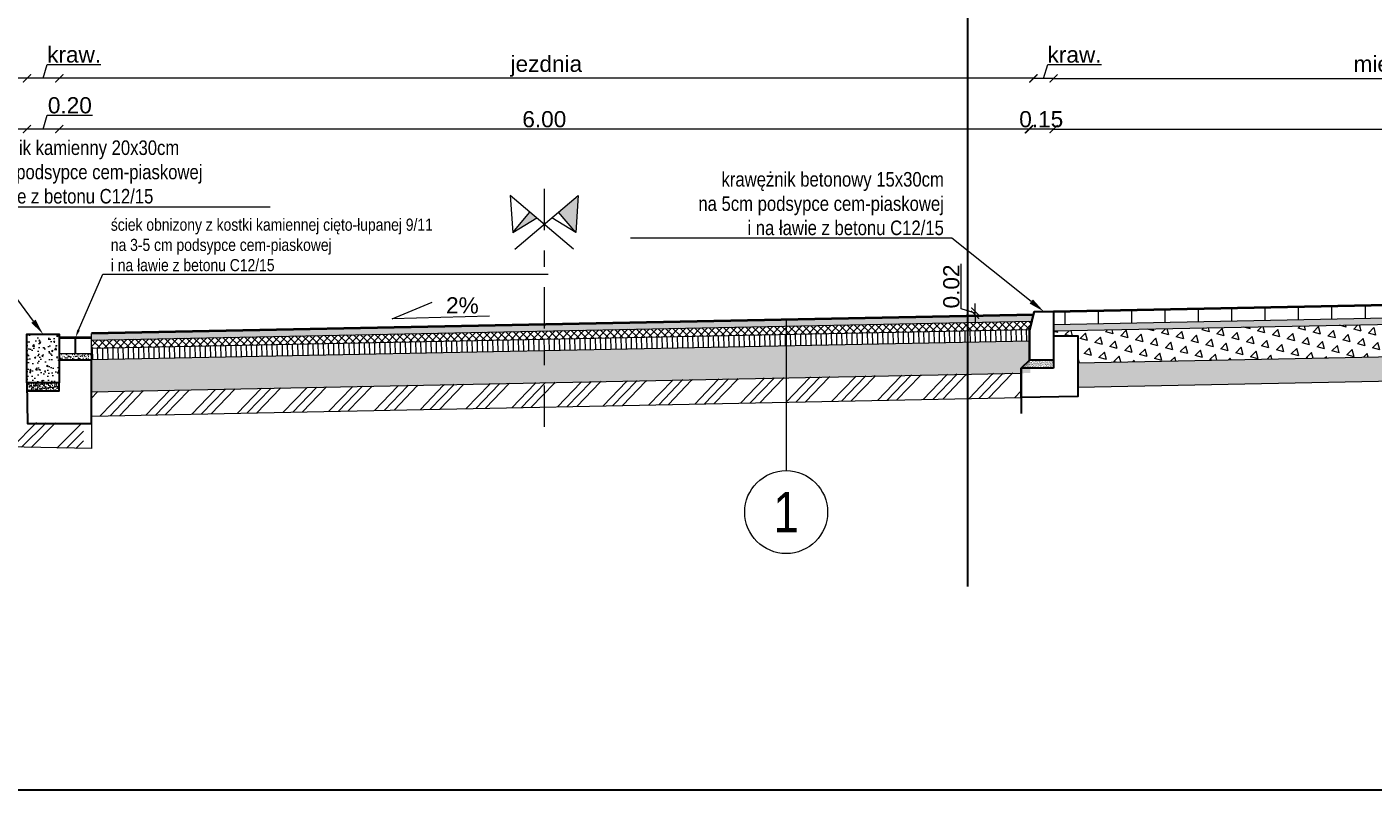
# Model space of a CAD drawing. Header units: metres. Extents: x 274 to 478, y -633 to -162.
# Tile 10 of 18: x 455.73 to 464.05, y -619.34 to -614.62. Entities that reach past the tile are written whole.
import ezdxf
from ezdxf import colors
from ezdxf.entities.mleader import LeaderData, LeaderLine
from ezdxf.math import Vec2, Vec3

# ---------------------------------------------------------------- set-up
doc = ezdxf.new("R2010")
doc.units = ezdxf.units.M
doc.linetypes.add('DASHDOTX2', pattern=[50.8, 25.4, -12.7, 0, -12.7])
doc.layers.add('_brudnopis', color=50, linetype='Continuous', lineweight=30, plot=False)
doc.layers.add('Dr-Kontur', color=170, linetype='Continuous')
for name, color, linetype, lineweight in [('Dr-Wymiar', 7, 'Continuous', 30), ('M_PRZEKROJE CZERWONE', 1, 'Continuous', 40), ('M_Szczegóły wymiar', 7, 'Continuous', 15), ('M_szczegóły_hatch', 251, 'Continuous', 9), ('M_szczegóły_projektowane', 1, 'Continuous', 15), ('Opis', 7, 'Continuous', 15), ('Podsypka cementowo-piaskowa', 251, 'Continuous', 15), ('Przekrojowa', 7, 'Continuous', 30), ('Przekrojowa kreskowanie', 7, 'Continuous', 15), ('Tabelka', 7, 'Continuous', 25), ('Wymiar', 7, 'Continuous', 15)]:
    doc.layers.add(name, color=color, linetype=linetype, lineweight=lineweight)
doc.styles.add('Opis_1_25', font='arial.ttf', dxfattribs={"height": 0.1})
doc.styles.get("Standard").update_dxf_attribs({"font": 'arial.ttf'})
doc.dimstyles.new('1_25_DK$0', dxfattribs={"dimtxt": 0.05, "dimasz": 0.05, "dimexe": 0.02, "dimexo": 0.05, "dimgap": 0.01, "dimtad": 1, "dimzin": 3, "dimdsep": 46, "dimtxsty": 'Opis_1_25', "dimblk": 'ARCHTICK', "dimcen": 0.05, "dimse1": 1, "dimse2": 1, "dimclrd": 256, "dimclre": 256, "dimazin": 3, "dimtfac": 1, "dimtofl": 0, "dimtmove": 0, "dimatfit": 3, "dimldrblk": 'ARCHTICK', "dimfxl": 1, "dimfrac": 2, "dimtolj": 1, "dimtzin": 3, "dimlwd": -1, "dimlwe": -1, "dimarcsym": 0})

# ---------------------------------------------------------------- blocks, each defined once
blk = doc.blocks.new('_ArchTick')
at = {"color": 0, "linetype": 'ByBlock', "lineweight": 0, "const_width": 0.15}
blk.add_lwpolyline([(-0.5, -0.5), (0.5, 0.5)], dxfattribs=at)
blk = doc.blocks.new('*D114')
at = {"layer": 'Defpoints', "color": 0, "transparency": 16777216}
for p in [(461.9243, -615.2488), (462.0778, -615.8922), (461.9243, -616.0123)]:
    blk.add_point(p, dxfattribs=at)
at = {"layer": 'Wymiar', "transparency": 16777216}
blk.add_line((462.0778, -615.2488), (461.9243, -615.2488), dxfattribs=at)
at = {"layer": 'Wymiar', "transparency": 16777216, "xscale": 0.05, "yscale": 0.05, "zscale": 0.05, "rotation": 180}
blk.add_blockref('_ArchTick', (461.9243, -615.2488), dxfattribs=at)
at = {"layer": 'Wymiar', "transparency": 16777216, "xscale": 0.05, "yscale": 0.05, "zscale": 0.05}
blk.add_blockref('_ArchTick', (462.0778, -615.2488), dxfattribs=at)
at = {"layer": 'Wymiar', "color": 0, "transparency": 16777216, "insert": (462.0011, -615.1878), "char_height": 0.1, "attachment_point": 5, "style": 'Opis_1_25'}
blk.add_mtext('\\A1;0.15', dxfattribs=at)
blk = doc.blocks.new('*D116')
at = {"layer": 'Defpoints', "color": 0, "transparency": 16777216}
for p in [(455.9278, -615.2488), (461.9278, -616.2229), (455.9278, -616.3429)]:
    blk.add_point(p, dxfattribs=at)
at = {"layer": 'Wymiar', "transparency": 16777216}
blk.add_line((461.9278, -615.2488), (455.9278, -615.2488), dxfattribs=at)
at = {"layer": 'Wymiar', "transparency": 16777216, "xscale": 0.05, "yscale": 0.05, "zscale": 0.05, "rotation": 180}
blk.add_blockref('_ArchTick', (455.9278, -615.2488), dxfattribs=at)
at = {"layer": 'Wymiar', "transparency": 16777216, "xscale": 0.05, "yscale": 0.05, "zscale": 0.05}
blk.add_blockref('_ArchTick', (461.9278, -615.2488), dxfattribs=at)
at = {"layer": 'Wymiar', "color": 0, "transparency": 16777216, "insert": (458.9278, -615.1878), "char_height": 0.1, "attachment_point": 5, "style": 'Opis_1_25'}
blk.add_mtext('\\A1;6.00', dxfattribs=at)
blk = doc.blocks.new('*D117')
at = {"layer": 'Defpoints', "color": 0, "transparency": 16777216}
for p in [(461.9529, -614.9348), (462.0778, -616.1029), (461.9529, -616.2224)]:
    blk.add_point(p, dxfattribs=at)
at = {"layer": 'Wymiar', "transparency": 16777216}
for p, q in [((462.0154, -614.9348), (462.0411, -614.849)), ((462.0411, -614.849), (462.3734, -614.849)), ((462.0778, -614.9348), (461.9529, -614.9348))]:
    blk.add_line(p, q, dxfattribs=at)
at = {"layer": 'Wymiar', "transparency": 16777216, "xscale": 0.05, "yscale": 0.05, "zscale": 0.05, "rotation": 180}
blk.add_blockref('_ArchTick', (461.9529, -614.9348), dxfattribs=at)
at = {"layer": 'Wymiar', "transparency": 16777216, "xscale": 0.05, "yscale": 0.05, "zscale": 0.05}
blk.add_blockref('_ArchTick', (462.0778, -614.9348), dxfattribs=at)
at = {"layer": 'Wymiar', "color": 0, "transparency": 16777216, "insert": (462.2073, -614.7881), "char_height": 0.1, "attachment_point": 5, "style": 'Opis_1_25'}
blk.add_mtext('\\A1;kraw.', dxfattribs=at)
blk = doc.blocks.new('*D118')
at = {"layer": 'Defpoints', "color": 0, "transparency": 16777216}
for p in [(455.9278, -614.9343), (461.9529, -616.2224), (455.9278, -616.3429)]:
    blk.add_point(p, dxfattribs=at)
at = {"layer": 'Wymiar', "transparency": 16777216}
blk.add_line((461.9529, -614.9343), (455.9278, -614.9343), dxfattribs=at)
at = {"layer": 'Wymiar', "transparency": 16777216, "xscale": 0.05, "yscale": 0.05, "zscale": 0.05, "rotation": 180}
blk.add_blockref('_ArchTick', (455.9278, -614.9343), dxfattribs=at)
at = {"layer": 'Wymiar', "transparency": 16777216, "xscale": 0.05, "yscale": 0.05, "zscale": 0.05}
blk.add_blockref('_ArchTick', (461.9529, -614.9343), dxfattribs=at)
at = {"layer": 'Wymiar', "color": 0, "transparency": 16777216, "insert": (458.9404, -614.8596), "char_height": 0.1, "attachment_point": 5, "style": 'Opis_1_25'}
blk.add_mtext('\\A1;jezdnia', dxfattribs=at)
blk = doc.blocks.new('*D119')
at = {"layer": 'Defpoints', "color": 0, "transparency": 16777216}
for p in [(466.9278, -615.2488), (462.0778, -615.8922), (466.9278, -616.1859)]:
    blk.add_point(p, dxfattribs=at)
at = {"layer": 'Wymiar', "transparency": 16777216}
blk.add_line((462.0778, -615.2488), (466.9278, -615.2488), dxfattribs=at)
at = {"layer": 'Wymiar', "transparency": 16777216, "xscale": 0.05, "yscale": 0.05, "zscale": 0.05, "rotation": 180}
blk.add_blockref('_ArchTick', (462.0778, -615.2488), dxfattribs=at)
at = {"layer": 'Wymiar', "transparency": 16777216, "xscale": 0.05, "yscale": 0.05, "zscale": 0.05}
blk.add_blockref('_ArchTick', (466.9278, -615.2488), dxfattribs=at)
at = {"layer": 'Wymiar', "color": 0, "transparency": 16777216, "insert": (464.5028, -615.1878), "char_height": 0.1, "attachment_point": 5, "style": 'Opis_1_25'}
blk.add_mtext('\\A1;4.85', dxfattribs=at)
blk = doc.blocks.new('*D121')
at = {"layer": 'Defpoints', "color": 0, "transparency": 16777216}
for p in [(466.9288, -614.9348), (462.0778, -616.1029), (466.9288, -616.1959)]:
    blk.add_point(p, dxfattribs=at)
at = {"layer": 'Wymiar', "transparency": 16777216}
blk.add_line((462.0778, -614.9348), (466.9288, -614.9348), dxfattribs=at)
at = {"layer": 'Wymiar', "transparency": 16777216, "xscale": 0.05, "yscale": 0.05, "zscale": 0.05, "rotation": 180}
blk.add_blockref('_ArchTick', (462.0778, -614.9348), dxfattribs=at)
at = {"layer": 'Wymiar', "transparency": 16777216, "xscale": 0.05, "yscale": 0.05, "zscale": 0.05}
blk.add_blockref('_ArchTick', (466.9288, -614.9348), dxfattribs=at)
at = {"layer": 'Wymiar', "color": 0, "transparency": 16777216, "insert": (464.5033, -614.8601), "char_height": 0.1, "attachment_point": 5, "style": 'Opis_1_25'}
blk.add_mtext('\\A1;miejsca postojowe', dxfattribs=at)
blk = doc.blocks.new('*D129')
at = {"layer": 'Defpoints', "color": 0, "transparency": 16777216}
for p in [(455.7278, -615.2488), (455.7278, -616.3429), (455.9278, -616.3429)]:
    blk.add_point(p, dxfattribs=at)
at = {"layer": 'Wymiar', "transparency": 16777216}
for p, q in [((455.8278, -615.2488), (455.8536, -615.1628)), ((455.8536, -615.1628), (456.133, -615.1628)), ((455.9278, -615.2488), (455.7278, -615.2488))]:
    blk.add_line(p, q, dxfattribs=at)
at = {"layer": 'Wymiar', "transparency": 16777216, "xscale": 0.05, "yscale": 0.05, "zscale": 0.05, "rotation": 180}
blk.add_blockref('_ArchTick', (455.7278, -615.2488), dxfattribs=at)
at = {"layer": 'Wymiar', "transparency": 16777216, "xscale": 0.05, "yscale": 0.05, "zscale": 0.05}
blk.add_blockref('_ArchTick', (455.9278, -615.2488), dxfattribs=at)
at = {"layer": 'Wymiar', "color": 0, "transparency": 16777216, "insert": (455.9933, -615.1017), "char_height": 0.1, "attachment_point": 5, "style": 'Opis_1_25'}
blk.add_mtext('\\A1;0.20', dxfattribs=at)
blk = doc.blocks.new('*D130')
at = {"layer": 'Defpoints', "color": 0, "transparency": 16777216}
for p in [(452.9278, -615.2488), (452.9278, -616.2869), (455.7278, -616.3429)]:
    blk.add_point(p, dxfattribs=at)
at = {"layer": 'Wymiar', "transparency": 16777216}
blk.add_line((455.7278, -615.2488), (452.9278, -615.2488), dxfattribs=at)
at = {"layer": 'Wymiar', "transparency": 16777216, "xscale": 0.05, "yscale": 0.05, "zscale": 0.05, "rotation": 180}
blk.add_blockref('_ArchTick', (452.9278, -615.2488), dxfattribs=at)
at = {"layer": 'Wymiar', "transparency": 16777216, "xscale": 0.05, "yscale": 0.05, "zscale": 0.05}
blk.add_blockref('_ArchTick', (455.7278, -615.2488), dxfattribs=at)
at = {"layer": 'Wymiar', "color": 0, "transparency": 16777216, "insert": (454.3278, -615.1878), "char_height": 0.1, "attachment_point": 5, "style": 'Opis_1_25'}
blk.add_mtext('\\A1;2.80', dxfattribs=at)
blk = doc.blocks.new('*D136')
at = {"layer": 'Defpoints', "color": 0, "transparency": 16777216}
for p in [(455.7278, -614.9343), (455.9278, -616.3429), (455.7278, -616.5169)]:
    blk.add_point(p, dxfattribs=at)
at = {"layer": 'Wymiar', "transparency": 16777216}
for p, q in [((455.8278, -614.9343), (455.8535, -614.8485)), ((455.8535, -614.8485), (456.1859, -614.8485)), ((455.9278, -614.9343), (455.7278, -614.9343))]:
    blk.add_line(p, q, dxfattribs=at)
at = {"layer": 'Wymiar', "transparency": 16777216, "xscale": 0.05, "yscale": 0.05, "zscale": 0.05, "rotation": 180}
blk.add_blockref('_ArchTick', (455.7278, -614.9343), dxfattribs=at)
at = {"layer": 'Wymiar', "transparency": 16777216, "xscale": 0.05, "yscale": 0.05, "zscale": 0.05}
blk.add_blockref('_ArchTick', (455.9278, -614.9343), dxfattribs=at)
at = {"layer": 'Wymiar', "color": 0, "transparency": 16777216, "insert": (456.0197, -614.7876), "char_height": 0.1, "attachment_point": 5, "style": 'Opis_1_25'}
blk.add_mtext('\\A1;kraw.', dxfattribs=at)
blk = doc.blocks.new('*D137')
at = {"layer": 'Defpoints', "color": 0, "transparency": 16777216}
for p in [(452.9278, -614.9343), (452.9278, -616.4609), (455.7278, -616.5169)]:
    blk.add_point(p, dxfattribs=at)
at = {"layer": 'Wymiar', "transparency": 16777216}
blk.add_line((455.7278, -614.9343), (452.9278, -614.9343), dxfattribs=at)
at = {"layer": 'Wymiar', "transparency": 16777216, "xscale": 0.05, "yscale": 0.05, "zscale": 0.05, "rotation": 180}
blk.add_blockref('_ArchTick', (452.9278, -614.9343), dxfattribs=at)
at = {"layer": 'Wymiar', "transparency": 16777216, "xscale": 0.05, "yscale": 0.05, "zscale": 0.05}
blk.add_blockref('_ArchTick', (455.7278, -614.9343), dxfattribs=at)
at = {"layer": 'Wymiar', "color": 0, "transparency": 16777216, "insert": (454.3278, -614.8735), "char_height": 0.1, "attachment_point": 5, "style": 'Opis_1_25'}
blk.add_mtext('\\A1;zatoka autobusowa', dxfattribs=at)
blk = doc.blocks.new('*D143')
at = {"layer": 'Defpoints', "color": 0, "transparency": 16777216}
for p in [(461.5925, -616.3769), (461.9529, -616.3964), (461.9578, -616.3769)]:
    blk.add_point(p, dxfattribs=at)
at = {"layer": 'Wymiar', "transparency": 16777216}
for p, q in [((461.5064, -616.3608), (461.5064, -616.0821)), ((461.5925, -616.3769), (461.5925, -616.3269)), ((461.5925, -616.3866), (461.5064, -616.3608)), ((461.5925, -616.3964), (461.5925, -616.3769)), ((461.5925, -616.3964), (461.5925, -616.4464))]:
    blk.add_line(p, q, dxfattribs=at)
at = {"layer": 'Wymiar', "transparency": 16777216, "xscale": 0.05, "yscale": 0.05, "zscale": 0.05}
for p, rotation in [((461.5925, -616.3769), 270), ((461.5925, -616.3964), 90)]:
    blk.add_blockref('_ArchTick', p, dxfattribs=dict(at, rotation=rotation))
at = {"layer": 'Wymiar', "color": 0, "transparency": 16777216, "insert": (461.4454, -616.2215), "char_height": 0.1, "attachment_point": 5, "rotation": 90, "style": 'Opis_1_25'}
blk.add_mtext('\\A1;0.02', dxfattribs=at)

msp = doc.modelspace()

# ---------------------------------------------------------------- hatches: boundary and pattern name
at = {"layer": 'Dr-Wymiar', "lineweight": 9}
for points in [[(459.1381, -615.6581), (459.0165, -615.7612), (459.1233, -615.887)], [(458.8805, -615.7963), (458.839, -615.7612), (458.7323, -615.887)]]:
    msp.add_hatch(color=256, dxfattribs=at).paths.add_polyline_path(points)
at = {"layer": 'M_szczegóły_hatch'}
h = msp.add_hatch(dxfattribs=at)
h.set_pattern_fill('LINE', color=256, scale=0.065, angle=90)
h.set_pattern_definition([(90, (-1379.54218, -622.52035), (-0.206375, 1e-17), [])])
h.paths.add_polyline_path([(466.9278, -616.3599), (466.9278, -616.3199), (466.9378, -616.2797), (462.0778, -616.3769), (462.0778, -616.4569)])
h = msp.add_hatch(color=256, dxfattribs=at)
h.dxf.hatch_style = 1
h.paths.add_polyline_path([(456.1278, -616.5129), (456.1278, -616.5529), (461.9429, -616.4366), (461.9529, -616.3964)])
at = {"layer": 'M_szczegóły_hatch', "ltscale": 0.1}
h = msp.add_hatch(dxfattribs=at)
h.set_pattern_fill('NET', color=256, scale=0.01, angle=46.14576)
h.set_pattern_definition([(46.145763, (302.59638, -648.900588), (-0.0228950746, 0.0219972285), []), (136.145763, (302.59638, -648.900588), (-0.0219972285, -0.0228950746), [])])
h.paths.add_polyline_path([(456.1278, -616.5529), (456.1278, -616.6029), (461.9296, -616.4869), (461.9429, -616.4366)])
at = {"layer": 'M_szczegóły_hatch'}
h = msp.add_hatch(dxfattribs=at)
h.set_pattern_fill('AR-SAND', color=256, scale=0.0005)
h.set_pattern_definition([(37.5, (151.083114, -622.51034), (-0.0008000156, 0.0244706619), [0, -0.019304, 0, -0.02159, 0, -0.0206375]), (7.5, (151.083114, -622.51034), (0.022476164, 0.035841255), [0, -0.010414, 0, -0.017399, 0, -0.0066675]), (327.5, (151.067493, -622.51034), (0.0395496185, 7.18592e-05), [0, -0.00635, 0, -0.02286, 0, -0.029845]), (317.5, (151.067493, -622.51034), (0.0381778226, 0.011146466), [0, -0.003175, 0, -0.014986, 0, -0.017145])])
h.paths.add_polyline_path([(462.0778, -616.4955), (462.0778, -616.4569), (466.9278, -616.3599), (466.9278, -616.4001), (462.149, -616.4954)])
h = msp.add_hatch(dxfattribs=at)
h.set_pattern_fill('TRIANG', color=256, scale=0.01, angle=45)
h.set_pattern_definition([(105, (15668.4243, 2345.15038), (-0.09200443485, 0.02465251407), [0.047625, -0.047625]), (165, (15668.4243, 2345.15038), (-0.0673519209, -0.0673519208), [0.047625, -0.047625]), (45, (15668.3783, 2345.16271), (-0.02465251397, 0.0920044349), [0.047625, -0.047625])])
h.paths.add_polyline_path([(462.2278, -616.5269), (462.0778, -616.5269), (462.0778, -616.4969), (466.9278, -616.4001), (466.9278, -616.4999), (466.8778, -616.5499), (466.8776, -616.6011), (462.2278, -616.6939)])
h = msp.add_hatch(dxfattribs=at)
h.set_pattern_fill('LINE', color=256, scale=0.01, angle=91.14576)
h.set_pattern_definition([(91.1457628, (-1361.136144, -1511.516864), (-0.0317436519, -0.00063487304), [])])
h.paths.add_polyline_path([(456.1278, -616.6029), (456.1278, -616.6729), (461.931, -616.5569), (461.9296, -616.4869)])
at = {"layer": 'M_szczegóły_hatch', "transparency": 33554636}
h = msp.add_hatch(dxfattribs=at)
h.set_pattern_fill('TRIANG', color=256, scale=0.01, angle=46.14576)
h.set_pattern_definition([(106.145763, (-1344.0631, -1487.44663), (-0.0924789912, 0.0228078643), [0.047625, -0.047625]), (166.145763, (-1344.0631, -1487.44663), (-0.0659916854, -0.0686852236), [0.047625, -0.047625]), (46.145763, (-1344.10934, -1487.43523), (-0.0264873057, 0.0914930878), [0.047625, -0.047625])])
h.paths.add_polyline_path([(455.9278, -616.6769), (456.1278, -616.6769), (456.1278, -616.873), (461.9331, -616.7569), (461.931, -616.5569)])
at = {"layer": 'M_szczegóły_hatch'}
h = msp.add_hatch(dxfattribs=at)
h.set_pattern_fill('AR-SAND', color=256, scale=0.0005)
h.set_pattern_definition([(37.5, (162.127865, -623.201655), (-0.0008000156, 0.0244706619), [0, -0.019304, 0, -0.02159, 0, -0.0206375]), (7.5, (162.127865, -623.201655), (0.022476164, 0.035841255), [0, -0.010414, 0, -0.017399, 0, -0.0066675]), (327.5, (162.112244, -623.201655), (0.0395496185, 7.18592e-05), [0, -0.00635, 0, -0.02286, 0, -0.029845]), (317.5, (162.112244, -623.201655), (0.0381778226, 0.011146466), [0, -0.003175, 0, -0.014986, 0, -0.017145])])
h.paths.add_polyline_path([(466.8776, -616.7511), (466.8776, -616.6011), (462.2278, -616.6939), (462.2265, -616.8449)])
at = {"layer": 'M_szczegóły_hatch', "transparency": 33554636}
h = msp.add_hatch(dxfattribs=at)
h.set_pattern_fill('AR-SAND', color=256, scale=0.0005)
h.set_pattern_definition([(37.5, (150.355438, -622.632846), (-0.0008000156, 0.0244706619), [0, -0.019304, 0, -0.02159, 0, -0.0206375]), (7.5, (150.35544, -622.632846), (0.022476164, 0.035841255), [0, -0.010414, 0, -0.017399, 0, -0.0066675]), (327.5, (150.339817, -622.632846), (0.0395496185, 7.18592e-05), [0, -0.00635, 0, -0.02286, 0, -0.029845]), (317.5, (150.339817, -622.632846), (0.0381778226, 0.011146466), [0, -0.003175, 0, -0.014986, 0, -0.017145])])
h.paths.add_polyline_path([(455.9278, -616.6369), (455.9278, -616.6769), (456.1278, -616.6769), (456.1278, -616.6369), (456.0278, -616.6369)])
at = {"layer": 'M_szczegóły_hatch'}
h = msp.add_hatch(dxfattribs=at)
h.set_pattern_fill('GOST_GROUND', color=256, scale=0.02, angle=1.14576)
h.set_pattern_definition([(46.145763, (-1699.08764, -1507.82981), (0.282786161, 0.005655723), [0.4]), (46.145763, (-1699.02766, -1507.82861), (0.282786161, 0.005655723), [0.4]), (46.145763, (-1698.96767, -1507.82741), (0.282786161, 0.005655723), [0.4])])
h.paths.add_polyline_path([(456.1278, -616.8728), (456.1278, -617.023), (461.8778, -616.9082), (461.8778, -616.7545), (461.8773, -616.7545)])
h = msp.add_hatch(dxfattribs=at)
h.set_pattern_fill('GOST_GROUND', color=256, scale=0.02)
h.set_pattern_definition([(45, (-1723.74422, -1464.68864), (0.282842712, 0), [0.4]), (45, (-1723.68422, -1464.68864), (0.282842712, 0), [0.4]), (45, (-1723.62422, -1464.68864), (0.282842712, 0), [0.4])])
h.paths.add_polyline_path([(452.5769, -617.1539), (456.0778, -617.2239), (456.0778, -617.0689), (452.5769, -617.0039)])
at = {"layer": 'Podsypka cementowo-piaskowa'}
h = msp.add_hatch(dxfattribs=at)
h.set_pattern_fill('AR-SAND', color=256, scale=0.0002, style=0)
h.set_pattern_definition([(37.5, (6600984.239727, 5738104.283126), (-0.000320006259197, 0.009788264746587), [0, -0.0077216, 0, -0.008636, 0, -0.008255]), (7.5, (6600984.239727, 5738104.283126), (0.00899046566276, 0.014336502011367), [0, -0.0041656, 0, -0.0069596, 0, -0.002667]), (327.5, (6600984.233479, 5738104.283126), (0.015819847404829, 2.8743693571e-05), [0, -0.00254, 0, -0.009144, 0, -0.011938]), (317.5, (6600984.233479, 5738104.283126), (0.015271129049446, 0.004458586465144), [0, -0.00127, 0, -0.0059944, 0, -0.006858])])
h.paths.add_polyline_path([(462.0778, -616.6769), (462.0778, -616.7269), (461.8778, -616.7269), (461.9278, -616.6769)])
h = msp.add_hatch(dxfattribs=at)
h.set_pattern_fill('AR-SAND', color=256, scale=0.01, style=0)
h.set_pattern_definition([(37.5, (151.42471, -473.770632), (-0.0006299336, 0.0192682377), [0, -0.0152, 0, -0.017, 0, -0.01625]), (7.5, (151.42471, -473.770632), (0.017697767, 0.0282214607), [0, -0.0082, 0, -0.0137, 0, -0.00525]), (327.5, (151.41241, -473.770632), (0.0311414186, 5.65905e-05), [0, -0.005, 0, -0.018, 0, -0.0235]), (317.5, (151.41241, -473.770632), (0.030061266, 0.0087767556), [0, -0.0025, 0, -0.0118, 0, -0.0135])])
h.paths.add_polyline_path([(455.7278, -616.8169), (455.7278, -616.8669), (455.9278, -616.8669), (455.9278, -616.8169)])
at = {"layer": 'Przekrojowa kreskowanie'}
h = msp.add_hatch(dxfattribs=at)
h.set_pattern_fill('AR-CONC', color=256, scale=0.0005)
h.set_pattern_definition([(50, (-47.536354, -273.9258), (0.0910923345, -0.007969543), [0.009525, -0.104775]), (355, (-47.53635, -273.9258), (-0.01762171, 0.095528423), [0.00762, -0.083820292]), (100.451445, (-47.52876, -273.926464), (0.073470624, 0.087558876), [0.008095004, -0.089045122]), (46.1842, (-47.53635, -273.9004), (0.13553952, -0.021021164), [0.0142875, -0.1571625]), (96.635558, (-47.52506, -273.90215), (0.118702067, 0.123713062), [0.01214251, -0.133567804]), (351.18415, (-47.53635, -273.9004), (0.118702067, 0.123713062), [0.011429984, -0.125729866]), (21, (-47.523654, -273.90675), (0.075807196, -0.051132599), [0.009525, -0.104775]), (326, (-47.52365, -273.90675), (0.030901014, 0.092093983), [0.00762, -0.08382]), (71.451445, (-47.51734, -273.91101), (0.10670821, 0.040961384), [0.008095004, -0.089044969]), (37.5, (-47.536354, -273.9258), (0.0015443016, 0.0422775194), [0, -0.082804, 0, -0.08509, 0, -0.0841375]), (7.5, (-47.536354, -273.9258), (0.0334098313, 0.0500902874), [0, -0.048514, 0, -0.080899, 0, -0.0320675]), (327.5, (-47.564675, -273.9258), (0.0677952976, -0.002864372), [0, -0.03175, 0, -0.09906, 0, -0.131445]), (317.5, (-47.577375, -273.9258), (0.0740645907, 0.0127132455), [0, -0.041275, 0, -0.065786, 0, -0.093345])])
h.paths.add_polyline_path([(455.9278, -616.5169), (455.7278, -616.5169), (455.7278, -616.6369), (455.7278, -616.8169), (455.9278, -616.8169), (455.9278, -616.6669)])

# ---------------------------------------------------------------- linework, layer by layer
at = {"layer": '_brudnopis', "flags": 128}
for points in [[(461.5461, -603.3882), (461.5461, -618.0765)], [(461.9578, -616.3769), (461.9278, -616.4969), (461.9278, -616.6769), (461.8778, -616.7269), (461.8778, -617.007)]]:
    msp.add_lwpolyline(points, dxfattribs=at)
msp.add_lwpolyline([(477.9231, -605.5526), (477.9231, -614.63), (469.3184, -614.63), (469.3184, -619.3358), (442.6408, -619.3358), (442.6408, -605.4134)], close=True, dxfattribs=at)
at = {"layer": 'Dr-Kontur'}
msp.add_line((461.9288, -616.5469), (461.9278, -616.4969), dxfattribs=at)
at = {"layer": 'Dr-Wymiar', "lineweight": 9}
for p, q in [((459.1092, -615.9904), (458.7175, -615.6581)), ((458.7175, -615.6581), (458.7323, -615.887)), ((458.7463, -615.9904), (459.1381, -615.6581)), ((459.1381, -615.6581), (459.1233, -615.887)), ((458.7323, -615.887), (458.839, -615.7612)), ((459.1233, -615.887), (459.0165, -615.7612)), ((458.7323, -615.887), (458.8805, -615.7963)), ((459.1233, -615.887), (458.9751, -615.7963))]:
    msp.add_line(p, q, dxfattribs=at)
at = {"layer": 'Dr-Wymiar', "linetype": 'DASHDOTX2', "lineweight": 9, "ltscale": 0.01}
msp.add_line((458.9278, -615.6188), (458.9278, -617.1531), dxfattribs=at)
at = {"layer": 'M_PRZEKROJE CZERWONE'}
msp.add_line((461.9529, -616.3964), (456.1278, -616.5129), dxfattribs=at)
msp.add_lwpolyline([(462.0778, -616.3769), (466.9378, -616.2797)], dxfattribs=at)
at = {"layer": 'M_PRZEKROJE CZERWONE', "flags": 128}
msp.add_lwpolyline([(455.9278, -616.5369), (456.1278, -616.5369)], dxfattribs=at)
at = {"layer": 'M_Szczegóły wymiar'}
msp.add_lwpolyline([(458.5889, -616.4056), (457.9872, -616.4218), (458.234, -616.3188)], dxfattribs=at)
at = {"layer": 'M_szczegóły_hatch', "lineweight": 30, "flags": 128}
msp.add_lwpolyline([(456.0278, -616.6369), (456.0278, -616.5369)], dxfattribs=at)
at = {"layer": 'M_szczegóły_projektowane'}
for points in [[(456.1278, -616.5529), (461.9429, -616.4366)], [(462.0778, -616.4569), (466.9278, -616.3599)], [(462.0778, -616.4969), (466.9278, -616.4001)], [(456.1278, -616.6029), (461.9303, -616.4869)], [(456.1278, -616.6729), (461.9278, -616.5569)], [(462.2278, -616.6939), (466.8776, -616.6011)], [(455.9278, -616.6669), (455.9282, -616.6669)], [(455.9278, -616.7169), (455.9281, -616.7169)], [(456.1278, -616.873), (461.8778, -616.758)], [(462.2278, -616.8439), (466.8776, -616.7511)], [(456.1278, -617.023), (461.8778, -616.908)]]:
    msp.add_lwpolyline(points, dxfattribs=at)
at = {"layer": 'M_szczegóły_projektowane', "flags": 128}
for points in [[(455.9278, -616.5369), (456.1278, -616.5369)], [(455.9278, -616.6369), (456.1278, -616.6369)], [(456.1278, -617.0689), (456.1278, -617.2239), (452.5769, -617.1539), (452.5769, -617.0039)]]:
    msp.add_lwpolyline(points, dxfattribs=at)
at = {"layer": 'Opis'}
msp.add_line((460.4237, -616.427), (460.4237, -617.3605), dxfattribs=at)
msp.add_circle((460.4237, -617.6169), 0.2564, dxfattribs=at)
at = {"layer": 'Przekrojowa', "color": 5}
for p, q in [((461.9278, -616.6769), (461.8778, -616.7269)), ((462.0778, -616.6769), (462.0778, -616.7269))]:
    msp.add_line(p, q, dxfattribs=at)
for points in [[(461.9578, -616.3769), (462.0778, -616.3769), (462.0778, -616.6769), (461.9278, -616.6769), (461.9278, -616.4969)], [(455.9278, -616.8169), (455.7278, -616.8169), (455.7278, -616.5169), (455.9278, -616.5169)]]:
    msp.add_lwpolyline(points, close=True, dxfattribs=at)
for points in [[(462.0778, -616.5269), (462.2278, -616.5269), (462.2273, -616.901), (461.8778, -616.908), (461.8778, -616.7269)], [(455.7278, -616.8169), (455.7304, -617.0689), (456.1278, -617.0689), (456.1278, -616.6769), (455.9278, -616.6769)], [(462.0778, -616.7269), (461.8778, -616.7269)], [(455.7278, -616.8669), (455.9278, -616.8669), (455.9278, -616.8169), (455.7278, -616.8169)]]:
    msp.add_lwpolyline(points, dxfattribs=at)
at = {"layer": 'Tabelka'}
msp.add_line((455.9802, -616.6358), (455.9802, -616.6358), dxfattribs=at)
at = {"layer": 'Wymiar', "flags": 128}
msp.add_lwpolyline([(456.1278, -616.6769), (456.1278, -616.5129)], dxfattribs=at)

# ---------------------------------------------------------------- texts
at = {"layer": 'Opis', "insert": (458.3198, -616.3888), "char_height": 0.1, "width": 622.3, "attachment_point": 7, "rotation": 359.72145, "style": 'Opis_1_25'}
msp.add_mtext('2%', dxfattribs=at)
at = {"layer": 'Opis', "insert": (460.4237, -617.6169), "char_height": 0.25, "attachment_point": 5}
msp.add_mtext_dynamic_manual_height_columns('{\\fArial Narrow|b0|i0|c238|p34;1}', width=0.320226, gutter_width=2.5, heights=[0], dxfattribs=at)

# ---------------------------------------------------------------- dimensions: what is measured, and where the dimension line sits
at = {"layer": 'Wymiar'}
for base, p1, p2, text, picture, middle in [((452.9278, -614.9343), (455.7278, -616.5169), (452.9278, -616.4609), 'zatoka autobusowa', '*D137', (454.3278, -614.8735)), ((455.7278, -614.9343), (455.9278, -616.3429), (455.7278, -616.5169), 'kraw.', '*D136', (455.8635, -614.7876)), ((461.9529, -614.9348), (462.0778, -616.1029), (461.9529, -616.2224), 'kraw.', '*D117', (462.0511, -614.7881)), ((466.9288, -614.9348), (462.0778, -616.1029), (466.9288, -616.1959), 'miejsca postojowe', '*D121', (464.5033, -614.8601)), ((455.9278, -614.9343), (461.9529, -616.2224), (455.9278, -616.3429), 'jezdnia', '*D118', (458.9404, -614.8596))]:
    dim = msp.add_linear_dim(base=base, p1=p1, p2=p2, angle=180, text=text, dimstyle='1_25_DK$0', override={"dimtmove": 1}, dxfattribs=at)
    dim.commit()
    dim.dimension.update_dxf_attribs({"geometry": picture, "text_midpoint": middle})
for base, p1, p2, angle, picture, middle in [((455.7278, -615.2488), (455.9278, -616.3429), (455.7278, -616.3429), 180, '*D129', (455.8636, -615.1017)), ((452.9278, -615.2488), (455.7278, -616.3429), (452.9278, -616.2869), 180, '*D130', (454.3278, -615.1878)), ((455.9278, -615.2488), (461.9278, -616.2229), (455.9278, -616.3429), 180, '*D116', (458.9278, -615.1878)), ((466.9278, -615.2488), (462.0778, -615.8922), (466.9278, -616.1859), 180, '*D119', (464.5028, -615.1878)), ((461.5925, -616.3769), (461.9529, -616.3964), (461.9578, -616.3769), 90, '*D143', (461.4454, -616.3508))]:
    dim = msp.add_linear_dim(base=base, p1=p1, p2=p2, angle=angle, dimstyle='1_25_DK$0', override={"dimtmove": 1}, dxfattribs=at)
    dim.commit()
    dim.dimension.update_dxf_attribs({"geometry": picture, "text_midpoint": middle})
dim = msp.add_linear_dim(base=(461.9243, -615.2488), p1=(462.0778, -615.8922), p2=(461.9243, -616.0123), angle=180, dimstyle='1_25_DK$0', override={"dimtmove": 1}, dxfattribs=at)
dim.commit()
dim.dimension.update_dxf_attribs({"geometry": '*D114', "text_midpoint": (462.0011, -615.2488), "dimtype": 128})

# ---------------------------------------------------------------- leaders
at = {"layer": 'Opis'}
ml = msp.add_multileader_mtext('Standard', dxfattribs=at)
ml.set_content('{\\fArial Narrow|b0|i0|c238|p34;krawężnik kamienny 20x30cm\\Pna 5cm podsypce cem-piaskowej \\Pi na ławie z betonu C12/15}', color=256, style='Opis_1_25')
ml.set_leader_properties(color=256, linetype='ByLayer', lineweight=-1)
ml.build(insert=Vec2(0, 0))
ml.multileader.update_dxf_attribs({"has_dogleg": 0, "text_left_attachment_type": 5, "text_right_attachment_type": 5, "dogleg_length": 0.15, "arrow_head_size": 0.1})
ctx = ml.context
ctx.base_point, ctx.char_height, ctx.arrow_head_size, ctx.landing_gap_size, ctx.plane_origin = Vec3(455.2448, -615.7284), 0.09, 0.1, 0.05, Vec3(452.5519, -615.8337)
ctx.left_attachment, ctx.right_attachment = 5, 5
notes = []
notes.append((ctx, [(1, (1, 1, 0), (455.0948, -615.7284), (1, 0), 0.15, [(1, [(455.8278, -616.5169)], 0, [])])]))
ctx.mtext.insert, ctx.mtext.flow_direction = Vec3(455.2948, -615.3184), 5
ml = msp.add_multileader_mtext('Standard', dxfattribs=at)
ml.set_content('{\\fArial Narrow|b0|i0|c238|p34;krawężnik betonowy 15x30cm\\Pna 5cm podsypce cem-piaskowej \\Pi na ławie z betonu C12/15}', color=256, style='Opis_1_25')
ml.set_leader_properties(color=256, linetype='ByLayer', lineweight=-1)
ml.build(insert=Vec2(0, 0))
ml.multileader.update_dxf_attribs({"has_dogleg": 0, "text_left_attachment_type": 5, "text_right_attachment_type": 5, "dogleg_length": 0.15, "arrow_head_size": 0.1})
ctx = ml.context
ctx.base_point, ctx.char_height, ctx.arrow_head_size, ctx.landing_gap_size, ctx.plane_origin = Vec3(459.8443, -615.9238), 0.09, 0.1, 0.05, Vec3(458.5649, -615.5965)
ctx.left_attachment, ctx.right_attachment, ctx.text_align_type = 5, 5, 2
notes.append((ctx, [(0, (1, 1, 0), (461.599, -615.9238), (-1, 0), 0.15, [(1, [(462.0178, -616.3769)], 0, [])])]))
ctx.mtext.insert, ctx.mtext.alignment, ctx.mtext.flow_direction = Vec3(461.399, -615.5139), 3, 5
ml = msp.add_multileader_mtext('Standard', dxfattribs=at)
ml.set_content('{\\fArial Narrow|b0|i0|c238|p34;ściek obnizony z kostki kamiennej cięto-łupanej 9/11\\Pna 3-5 cm podsypce cem-piaskowej\\Pi na ławie z betonu C12/15}', color=256, style='Opis_1_25')
ml.set_leader_properties(color=256, linetype='ByLayer', lineweight=-1)
ml.build(insert=Vec2(0, 0))
ml.multileader.update_dxf_attribs({"has_dogleg": 0, "text_left_attachment_type": 5, "text_right_attachment_type": 5, "text_bottom_attachment_type": 10, "dogleg_length": 0.15, "arrow_head_size": 0.05})
ctx = ml.context
ctx.base_point, ctx.char_height, ctx.arrow_head_size, ctx.landing_gap_size, ctx.plane_origin = Vec3(456.1968, -616.1448), 0.075, 0.05, 0.05, Vec3(460.1164, -614.1853)
ctx.left_attachment, ctx.right_attachment = 5, 5
notes.append((ctx, [(0, (1, 1, 0), (456.0468, -616.1448), (1, 0), 0.15, [(1, [(456.0278, -616.5369)], 0, [])])]))
ctx.mtext.insert, ctx.mtext.flow_direction = Vec3(456.2468, -615.8019), 5
for ctx, leaders in notes:
    for number, flags, end, landing, length, lines in leaders:
        leader = LeaderData()
        leader.index, (leader.has_last_leader_line, leader.has_dogleg_vector, leader.attachment_direction) = number, flags
        leader.last_leader_point, leader.dogleg_vector, leader.dogleg_length = Vec3(end), Vec3(landing), length
        for number, points, colour, breaks in lines:
            line = LeaderLine()
            line.index, line.vertices, line.color, line.breaks = number, Vec3.list(points), colors.encode_raw_color(colour), breaks
            leader.lines.append(line)
        ctx.leaders.append(leader)

doc.saveas('drawing.dxf')
